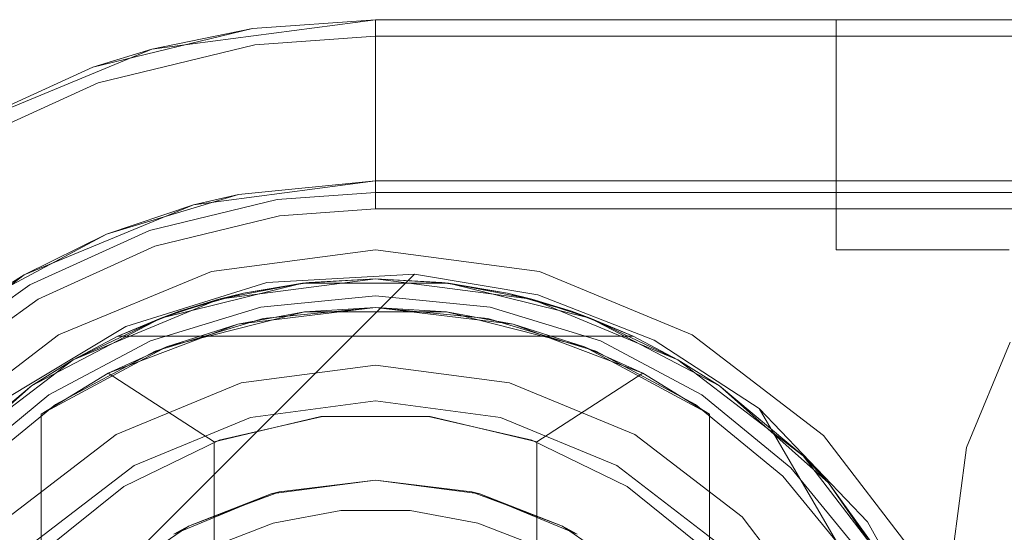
# Model space of a CAD drawing. Extents: x -740 to 300, y 62 to 1112.
# Tile 160 of 187: x 146.0731 to 146.2066, y 606.4355 to 606.5051. Entities that reach past the tile are written whole.
import ezdxf

# ---------------------------------------------------------------- set-up
doc = ezdxf.new("R2010")
doc.units = 0
doc.layers.get('0').update_dxf_attribs({"lineweight": 13})

# ---------------------------------------------------------------- blocks, each defined once
blk = doc.blocks.new('Referenz-A06CPVDQL0')
at = {"color": 9, "linetype": 'ByBlock', "lineweight": 13, "ltscale": 0.13, "true_color": 0xc1c9c4}
for p, q in [((146.12133, 606.50505), (146.091, 606.50106)), ((146.12133, 606.50505), (146.10466, 606.50386)), ((146.10466, 606.50386), (146.12133, 606.50505)), ((147.91821, 606.50505), (146.12133, 606.50505)), ((147.91821, 606.50505), (146.12133, 606.50505)), ((146.12133, 606.50505), (146.12133, 606.50505)), ((146.12133, 606.50465), (146.12133, 606.50505)), ((146.18463, 606.50505), (146.18383, 606.50505)), ((146.18383, 606.50505), (146.18383, 606.4738)), ((146.18383, 606.50505), (146.18383, 606.50505)), ((146.18383, 606.50505), (146.18383, 606.4738)), ((146.18383, 606.50505), (146.18463, 606.50505)), ((146.18697, 606.50505), (146.18463, 606.50505)), ((146.18463, 606.50505), (146.18697, 606.50505)), ((146.1907, 606.50505), (146.18697, 606.50505)), ((146.18697, 606.50505), (146.1907, 606.50505)), ((146.19555, 606.50505), (146.1907, 606.50505)), ((146.1907, 606.50505), (146.19555, 606.50505)), ((146.2012, 606.50505), (146.19555, 606.50505)), ((146.19555, 606.50505), (146.2012, 606.50505)), ((146.20727, 606.50505), (146.2012, 606.50505)), ((146.2012, 606.50505), (146.20727, 606.50505)), ((146.083, 606.49861), (146.10466, 606.50386)), ((146.10466, 606.50386), (146.091, 606.50106)), ((146.12133, 606.50347), (146.12133, 606.50465)), ((146.12133, 606.50154), (146.12133, 606.50347)), ((146.091, 606.50106), (146.06274, 606.48935)), ((146.091, 606.50106), (146.083, 606.49861)), ((146.12133, 606.49893), (146.12133, 606.50154)), ((146.083, 606.49861), (146.06274, 606.48935)), ((146.06274, 606.48935), (146.083, 606.49861)), ((146.12133, 606.49574), (146.12133, 606.49893)), ((146.12133, 606.49206), (146.12133, 606.49574)), ((146.12133, 606.48803), (146.12133, 606.49206)), ((146.12133, 606.48378), (146.12133, 606.48803)), ((146.12133, 606.48161), (146.12133, 606.48378)), ((146.09666, 606.47993), (146.12133, 606.48318)), ((146.12133, 606.48318), (146.10274, 606.48134)), ((146.12133, 606.48318), (147.91821, 606.48318)), ((146.25883, 606.48318), (146.12133, 606.48318)), ((146.12133, 606.48318), (146.12133, 606.48318)), ((146.08486, 606.47592), (146.10274, 606.48134)), ((146.10274, 606.48134), (146.09666, 606.47993)), ((146.10799, 606.48066), (146.12133, 606.48161)), ((146.12133, 606.48161), (146.7854, 606.48161)), ((146.07368, 606.47041), (146.09666, 606.47993)), ((146.09666, 606.47993), (146.08486, 606.47592)), ((146.09067, 606.47646), (146.10799, 606.48066)), ((146.06838, 606.46711), (146.08486, 606.47592)), ((146.08486, 606.47592), (146.07368, 606.47041)), ((146.07446, 606.46905), (146.09067, 606.47646)), ((146.18383, 606.4738), (146.18463, 606.4738)), ((146.18383, 606.4738), (146.18463, 606.4738)), ((146.18383, 606.4738), (146.18383, 606.4738)), ((146.18463, 606.4738), (146.18697, 606.4738)), ((146.18463, 606.4738), (146.18697, 606.4738)), ((146.18697, 606.4738), (146.1907, 606.4738)), ((146.18697, 606.4738), (146.1907, 606.4738)), ((146.1907, 606.4738), (146.19555, 606.4738)), ((146.1907, 606.4738), (146.19555, 606.4738)), ((146.19555, 606.4738), (146.2012, 606.4738)), ((146.19555, 606.4738), (146.2012, 606.4738)), ((146.2012, 606.4738), (146.20727, 606.4738)), ((146.2012, 606.4738), (146.20727, 606.4738)), ((146.05394, 606.45526), (146.07368, 606.47041)), ((146.07368, 606.47041), (146.06838, 606.46711)), ((146.05994, 606.45871), (146.07446, 606.46905)), ((146.12133, 606.46755), (146.10579, 606.46602)), ((146.10579, 606.46602), (146.12133, 606.46755)), ((146.13688, 606.46602), (146.12133, 606.46755)), ((146.12133, 606.46755), (146.13688, 606.46602)), ((146.10579, 606.46602), (146.09084, 606.46148)), ((146.09084, 606.46148), (146.10579, 606.46602)), ((146.15183, 606.46148), (146.13688, 606.46602)), ((146.13688, 606.46602), (146.15183, 606.46148)), ((146.12133, 606.46599), (146.10609, 606.46449)), ((146.13657, 606.46449), (146.12133, 606.46599)), ((146.10609, 606.46449), (146.09144, 606.46004)), ((146.15123, 606.46004), (146.13657, 606.46449)), ((146.09084, 606.46148), (146.07706, 606.45412)), ((146.07706, 606.45412), (146.09084, 606.46148)), ((146.1656, 606.45412), (146.15183, 606.46148)), ((146.15183, 606.46148), (146.1656, 606.45412)), ((146.09144, 606.46004), (146.07793, 606.45282)), ((146.16474, 606.45282), (146.15123, 606.46004)), ((146.12133, 606.45818), (146.10313, 606.45578)), ((146.12133, 606.45818), (146.10313, 606.45578)), ((146.13953, 606.45578), (146.12133, 606.45818)), ((146.13953, 606.45578), (146.12133, 606.45818)), ((146.10313, 606.45578), (146.08618, 606.44876)), ((146.10313, 606.45578), (146.08618, 606.44876)), ((146.15649, 606.44876), (146.13953, 606.45578)), ((146.15649, 606.44876), (146.13953, 606.45578)), ((146.07706, 606.45412), (146.06499, 606.44421)), ((146.06499, 606.44421), (146.07706, 606.45412)), ((146.17768, 606.44421), (146.1656, 606.45412)), ((146.1656, 606.45412), (146.17768, 606.44421)), ((146.07793, 606.45282), (146.06609, 606.44311)), ((146.12133, 606.4533), (146.1044, 606.45107)), ((146.1044, 606.45107), (146.12133, 606.4533)), ((146.13827, 606.45107), (146.12133, 606.4533)), ((146.12133, 606.4533), (146.13827, 606.45107)), ((146.17658, 606.44311), (146.16474, 606.45282)), ((146.1044, 606.45107), (146.08861, 606.44453)), ((146.08861, 606.44453), (146.1044, 606.45107)), ((146.15405, 606.44453), (146.13827, 606.45107)), ((146.13827, 606.45107), (146.15405, 606.44453)), ((146.08618, 606.44876), (146.07161, 606.43758)), ((146.08618, 606.44876), (146.07161, 606.43758)), ((146.17105, 606.43758), (146.15649, 606.44876)), ((146.17105, 606.43758), (146.15649, 606.44876)), ((146.08861, 606.44453), (146.07506, 606.43413)), ((146.07506, 606.43413), (146.08861, 606.44453)), ((146.1676, 606.43413), (146.15405, 606.44453)), ((146.15405, 606.44453), (146.1676, 606.43413)), ((146.18759, 606.43213), (146.17768, 606.44421)), ((146.17768, 606.44421), (146.18759, 606.43213)), ((146.18629, 606.43127), (146.17658, 606.44311)), ((146.18223, 606.42302), (146.17105, 606.43758)), ((146.18223, 606.42302), (146.17105, 606.43758))]:
    blk.add_line(p, q, dxfattribs=at)
at = {"color": 251, "linetype": 'ByBlock', "lineweight": 13, "ltscale": 0.13, "true_color": 0x636363}
for p, q in [((146.12133, 606.50505), (146.091, 606.50106)), ((146.12133, 606.5028), (146.12133, 606.50505)), ((147.91821, 606.50505), (146.12133, 606.50505)), ((146.10498, 606.50163), (146.12133, 606.5028)), ((146.12133, 606.5024), (146.12133, 606.5028)), ((147.91821, 606.5028), (146.12133, 606.5028)), ((146.12133, 606.50122), (146.12133, 606.5024)), ((146.091, 606.50106), (146.06274, 606.48935)), ((146.08374, 606.49648), (146.10498, 606.50163)), ((146.12133, 606.49929), (146.12133, 606.50122)), ((146.12133, 606.49668), (146.12133, 606.49929)), ((146.06386, 606.4874), (146.08374, 606.49648)), ((146.12133, 606.49349), (146.12133, 606.49668)), ((146.12133, 606.48981), (146.12133, 606.49349)), ((146.12133, 606.48578), (146.12133, 606.48981)), ((146.12133, 606.48152), (146.12133, 606.48578)), ((146.12133, 606.47936), (146.12133, 606.48152)), ((146.10831, 606.47843), (146.12133, 606.47936)), ((146.12133, 606.47936), (147.91821, 606.47936)), ((146.09141, 606.47433), (146.10831, 606.47843)), ((146.07558, 606.4671), (146.09141, 606.47433)), ((146.12133, 606.4738), (146.09909, 606.47087)), ((146.14357, 606.47087), (146.12133, 606.4738)), ((146.03869, 606.38256), (146.12664, 606.47051)), ((146.03869, 606.38256), (146.12664, 606.47051)), ((146.09909, 606.47087), (146.07836, 606.46229)), ((146.10662, 606.46936), (146.12664, 606.47051)), ((146.12664, 606.47051), (146.14335, 606.46769)), ((146.12664, 606.47051), (146.12664, 606.47051)), ((146.12664, 606.47051), (146.14335, 606.46769)), ((146.1643, 606.46229), (146.14357, 606.47087)), ((146.08746, 606.46343), (146.10662, 606.46936)), ((146.14335, 606.46769), (146.15915, 606.46154)), ((146.14335, 606.46769), (146.15915, 606.46154)), ((146.06141, 606.45701), (146.07558, 606.4671)), ((146.07029, 606.45308), (146.08746, 606.46343)), ((146.07836, 606.46229), (146.06057, 606.44863)), ((146.1821, 606.44863), (146.1643, 606.46229)), ((146.15915, 606.46154), (146.17336, 606.45229)), ((146.15915, 606.46154), (146.17336, 606.45229)), ((146.20741, 606.4613), (146.20148, 606.44698)), ((146.20148, 606.44698), (146.20741, 606.4613)), ((146.18808, 606.43688), (146.17336, 606.45229)), ((146.17336, 606.45229), (146.18773, 606.42755)), ((146.17336, 606.45229), (146.18773, 606.42755)), ((146.17336, 606.45229), (146.17336, 606.45229)), ((146.19576, 606.43083), (146.1821, 606.44863)), ((146.20148, 606.44698), (146.19946, 606.43161)), ((146.19946, 606.43161), (146.20148, 606.44698)), ((146.19838, 606.41823), (146.18808, 606.43688))]:
    blk.add_line(p, q, dxfattribs=at)
at = {"color": 7, "linetype": 'ByBlock', "lineweight": 13, "ltscale": 0.13}
for p, q in [((146.09222, 606.46455), (146.11144, 606.46929)), ((146.11144, 606.46929), (146.09222, 606.46455)), ((146.1001, 606.4671), (146.12133, 606.46989)), ((146.12133, 606.46989), (146.1001, 606.4671)), ((146.11144, 606.46929), (146.1001, 606.4671)), ((146.11233, 606.4694), (146.10343, 606.46792)), ((146.11233, 606.4694), (146.10343, 606.46792)), ((146.11144, 606.46929), (146.10343, 606.46792)), ((146.12133, 606.46989), (146.11144, 606.46929)), ((146.11233, 606.4694), (146.11144, 606.46929)), ((146.11144, 606.46929), (146.13123, 606.46929)), ((146.13123, 606.46929), (146.11144, 606.46929)), ((146.12133, 606.46989), (146.11233, 606.4694)), ((146.12133, 606.46989), (146.11233, 606.4694)), ((146.13034, 606.4694), (146.12133, 606.46989)), ((146.13123, 606.46929), (146.12133, 606.46989)), ((146.12133, 606.46989), (146.14256, 606.4671)), ((146.13034, 606.4694), (146.12133, 606.46989)), ((146.14256, 606.4671), (146.12133, 606.46989)), ((146.13123, 606.46929), (146.13034, 606.4694)), ((146.13923, 606.46792), (146.13034, 606.4694)), ((146.13923, 606.46792), (146.13034, 606.4694)), ((146.13923, 606.46792), (146.13123, 606.46929)), ((146.13123, 606.46929), (146.15045, 606.46455)), ((146.14256, 606.4671), (146.13123, 606.46929)), ((146.15045, 606.46455), (146.13123, 606.46929)), ((146.09475, 606.46547), (146.10343, 606.46792)), ((146.10148, 606.46737), (146.09712, 606.46614)), ((146.10343, 606.46792), (146.1001, 606.4671)), ((146.10343, 606.46792), (146.10148, 606.46737)), ((146.13923, 606.46792), (146.14791, 606.46547)), ((146.14256, 606.4671), (146.13923, 606.46792)), ((146.14119, 606.46737), (146.13923, 606.46792)), ((146.14554, 606.46614), (146.14119, 606.46737)), ((146.08032, 606.4589), (146.1001, 606.4671)), ((146.1001, 606.4671), (146.08032, 606.4589)), ((146.1001, 606.4671), (146.09222, 606.46455)), ((146.1001, 606.4671), (146.09475, 606.46547)), ((146.09712, 606.46614), (146.09475, 606.46547)), ((146.14791, 606.46547), (146.14256, 606.4671)), ((146.15045, 606.46455), (146.14256, 606.4671)), ((146.14256, 606.4671), (146.16235, 606.4589)), ((146.16235, 606.4589), (146.14256, 606.4671)), ((146.14791, 606.46547), (146.14554, 606.46614)), ((146.09475, 606.46547), (146.08639, 606.46208)), ((146.09475, 606.46547), (146.08639, 606.46208)), ((146.09475, 606.46547), (146.09222, 606.46455)), ((146.11169, 606.46539), (146.09299, 606.46067)), ((146.12133, 606.46599), (146.10267, 606.46373)), ((146.11169, 606.46539), (146.10267, 606.46373)), ((146.12133, 606.46599), (146.11169, 606.46539)), ((146.13098, 606.46539), (146.11169, 606.46539)), ((146.13098, 606.46539), (146.12133, 606.46599)), ((146.14, 606.46373), (146.12133, 606.46599)), ((146.14967, 606.46067), (146.13098, 606.46539)), ((146.14, 606.46373), (146.13098, 606.46539)), ((146.15045, 606.46455), (146.14791, 606.46547)), ((146.15627, 606.46208), (146.14791, 606.46547)), ((146.15627, 606.46208), (146.14791, 606.46547)), ((146.0747, 606.45535), (146.09222, 606.46455)), ((146.09222, 606.46455), (146.0747, 606.45535)), ((146.09222, 606.46455), (146.08032, 606.4589)), ((146.10267, 606.46373), (146.08508, 606.45707)), ((146.09222, 606.46455), (146.08639, 606.46208)), ((146.10267, 606.46373), (146.09299, 606.46067)), ((146.14967, 606.46067), (146.14, 606.46373)), ((146.15758, 606.45707), (146.14, 606.46373)), ((146.15627, 606.46208), (146.15045, 606.46455)), ((146.15045, 606.46455), (146.16797, 606.45535)), ((146.16235, 606.4589), (146.15045, 606.46455)), ((146.16797, 606.45535), (146.15045, 606.46455)), ((146.08639, 606.46208), (146.08032, 606.4589)), ((146.08639, 606.46208), (146.15627, 606.46208)), ((146.08639, 606.46208), (146.08639, 606.46208)), ((146.08639, 606.46208), (146.15627, 606.46208)), ((146.16235, 606.4589), (146.15627, 606.46208)), ((146.15627, 606.46208), (146.15627, 606.46208)), ((146.09299, 606.46067), (146.07602, 606.4515)), ((146.09299, 606.46067), (146.08508, 606.45707)), ((146.16665, 606.4515), (146.14967, 606.46067)), ((146.15758, 606.45707), (146.14967, 606.46067)), ((146.06333, 606.44587), (146.08032, 606.4589)), ((146.08032, 606.4589), (146.06333, 606.44587)), ((146.08032, 606.4589), (146.0747, 606.45535)), ((146.08032, 606.4589), (146.0747, 606.45535)), ((146.16797, 606.45535), (146.16235, 606.4589)), ((146.16797, 606.45535), (146.16235, 606.4589)), ((146.16235, 606.4589), (146.17934, 606.44587)), ((146.17934, 606.44587), (146.16235, 606.4589)), ((146.08508, 606.45707), (146.07602, 606.4515)), ((146.07602, 606.4515), (146.08508, 606.45707)), ((146.08508, 606.45707), (146.09946, 606.44774)), ((146.14321, 606.44774), (146.15758, 606.45707)), ((146.16665, 606.4515), (146.15758, 606.45707)), ((146.16665, 606.4515), (146.15758, 606.45707)), ((146.05989, 606.44221), (146.0747, 606.45535)), ((146.0747, 606.45535), (146.05989, 606.44221)), ((146.0747, 606.45535), (146.06333, 606.44587)), ((146.0747, 606.45535), (146.06333, 606.44587)), ((146.16797, 606.45535), (146.18278, 606.44221)), ((146.17934, 606.44587), (146.16797, 606.45535)), ((146.17934, 606.44587), (146.16797, 606.45535)), ((146.18278, 606.44221), (146.16797, 606.45535)), ((146.07602, 606.4515), (146.07602, 606.43271)), ((146.07602, 606.32422), (146.07602, 606.4515)), ((146.07602, 606.4515), (146.07602, 606.4515)), ((146.16665, 606.43271), (146.16665, 606.4515)), ((146.16665, 606.4515), (146.16665, 606.4515)), ((146.16665, 606.4515), (146.16665, 606.32422)), ((146.09946, 606.44774), (146.11391, 606.45118)), ((146.11415, 606.45121), (146.10014, 606.44799)), ((146.11391, 606.45118), (146.12876, 606.45118)), ((146.12852, 606.45121), (146.11415, 606.45121)), ((146.14252, 606.44799), (146.12852, 606.45121)), ((146.12876, 606.45118), (146.14321, 606.44774)), ((146.10014, 606.44799), (146.08721, 606.44171)), ((146.09946, 606.44774), (146.09946, 606.32798)), ((146.15545, 606.44171), (146.14252, 606.44799)), ((146.14321, 606.32798), (146.14321, 606.44774)), ((146.18278, 606.44221), (146.17934, 606.44587)), ((146.18278, 606.44221), (146.17934, 606.44587)), ((146.17934, 606.44587), (146.19237, 606.42888)), ((146.19237, 606.42888), (146.17934, 606.44587)), ((146.10718, 606.44069), (146.12133, 606.44255)), ((146.12133, 606.44255), (146.10827, 606.44097)), ((146.12133, 606.44255), (146.13549, 606.44069)), ((146.13439, 606.44097), (146.12133, 606.44255)), ((146.19237, 606.42888), (146.18278, 606.44221)), ((146.18278, 606.44221), (146.19401, 606.42591)), ((146.19237, 606.42888), (146.18278, 606.44221)), ((146.19401, 606.42591), (146.18278, 606.44221)), ((146.08721, 606.44171), (146.07602, 606.43271)), ((146.09399, 606.43522), (146.10718, 606.44069)), ((146.10718, 606.44069), (146.09597, 606.43631)), ((146.10347, 606.43915), (146.10772, 606.44076)), ((146.10827, 606.44097), (146.10718, 606.44069)), ((146.10772, 606.44076), (146.10827, 606.44097)), ((146.13439, 606.44097), (146.13495, 606.44076)), ((146.13549, 606.44069), (146.13439, 606.44097)), ((146.13495, 606.44076), (146.13919, 606.43915)), ((146.13549, 606.44069), (146.14868, 606.43522)), ((146.14669, 606.43631), (146.13549, 606.44069)), ((146.16665, 606.43271), (146.15545, 606.44171)), ((146.09597, 606.43631), (146.10347, 606.43915)), ((146.11665, 606.43843), (146.10744, 606.43671)), ((146.12602, 606.43843), (146.11665, 606.43843)), ((146.13523, 606.43671), (146.12602, 606.43843)), ((146.13919, 606.43915), (146.14669, 606.43631)), ((146.10744, 606.43671), (146.0987, 606.43332)), ((146.14397, 606.43332), (146.13523, 606.43671)), ((146.09053, 606.43257), (146.09499, 606.43564)), ((146.09597, 606.43631), (146.09399, 606.43522)), ((146.09499, 606.43564), (146.09597, 606.43631)), ((146.14669, 606.43631), (146.14768, 606.43564)), ((146.14868, 606.43522), (146.14669, 606.43631)), ((146.14768, 606.43564), (146.15214, 606.43257))]:
    blk.add_line(p, q, dxfattribs=at)

msp = doc.modelspace()

# ---------------------------------------------------------------- block references
at = {"color": 8, "lineweight": 25, "ltscale": 0.25, "true_color": 0x808080}
msp.add_blockref('Referenz-A06CPVDQL0', (0, 0), dxfattribs=at)

doc.saveas('drawing.dxf')
